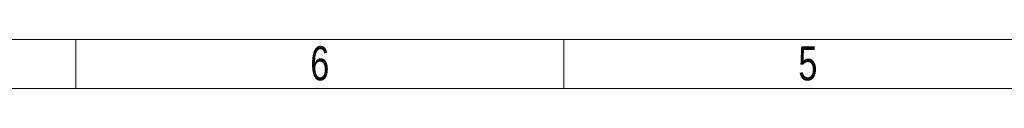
# Model space of a CAD drawing. Header units: millimetres. Extents: x 0 to 70526, y -39110 to 424.
# Tile 16 of 29: x 58863 to 62882, y -39110 to -38910. Entities that reach past the tile are written whole.
import ezdxf

# ---------------------------------------------------------------- set-up
doc = ezdxf.new("R2010")
doc.units = ezdxf.units.MM
doc.header["$LTSCALE"] = 0.25
doc.styles.add('SLDTEXTSTYLE3', font='TXT', dxfattribs={"width": 0.75})

# ---------------------------------------------------------------- blocks, each defined once
blk = doc.blocks.new('cajetin')
at = {"color": 7, "linetype": 'Continuous', "lineweight": 18}
for p, q in [((853.5, 7.5), (7.5, 7.5)), ((430.5, 7.5), (430.5, 7.5)), ((430.5, 7.5), (430.5, 0)), ((505.5, 7.5), (505.5, 0)), ((861, 0), (0, 0))]:
    blk.add_line(p, q, dxfattribs=at)
at = {"color": 7, "linetype": 'Continuous', "lineweight": 0, "char_height": 5.25, "attachment_point": 2, "style": 'SLDTEXTSTYLE3'}
for s, insert in [('6', (468.01, 6.49)), ('5', (543.01, 6.49))]:
    blk.add_mtext(s, dxfattribs=dict(at, insert=insert))
blk = doc.blocks.new('A$C861fd815')
at = {"xscale": 26.5625, "yscale": 26.5625, "zscale": 26.5625}
blk.add_blockref('cajetin', (47656.2, -39109.6), dxfattribs=at)

msp = doc.modelspace()

# ---------------------------------------------------------------- block references
msp.add_blockref('A$C861fd815', (0, 0))

doc.saveas('drawing.dxf')
